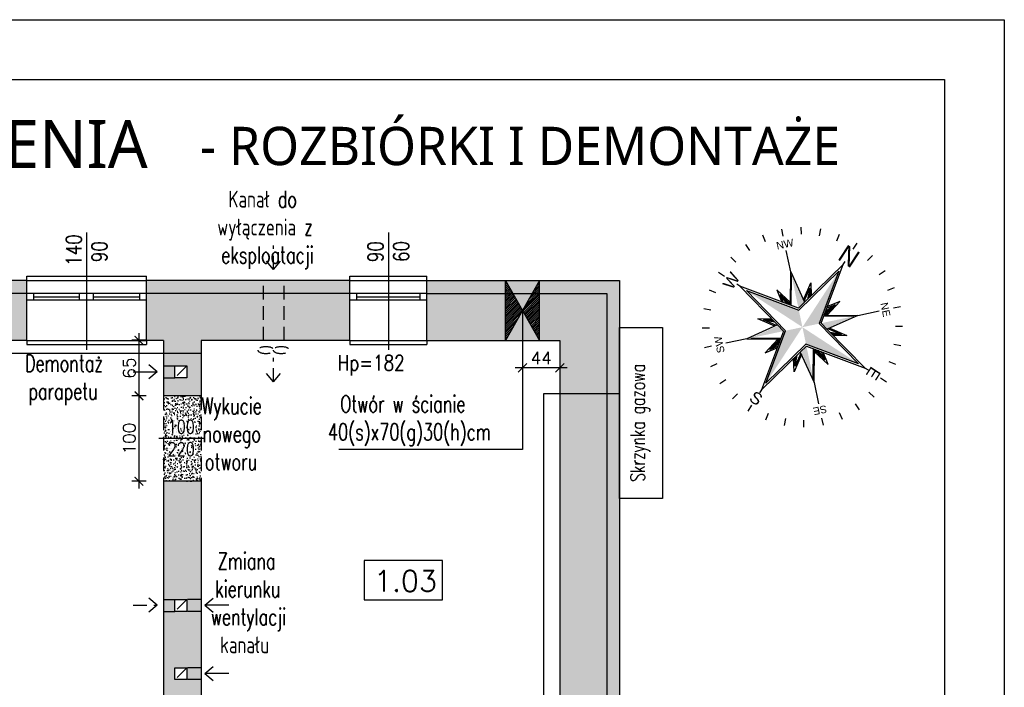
# Model space of a CAD drawing. Header units: millimetres. Extents: x 31969 to 285678, y -69766 to -1123.
# Tile 21 of 102: x 142909 to 144061, y -13270 to -12488. Entities that reach past the tile are written whole.
import ezdxf
from ezdxf.enums import TextEntityAlignment as Align
from ezdxf.lldxf.tags import DXFTag

# ---------------------------------------------------------------- set-up
doc = ezdxf.new("R2010")
doc.units = ezdxf.units.MM
doc.linetypes.add('KRE_16_8', pattern=[24, 16, -8])
for name, color, linetype in [('a- wentylacja Łukasza 2', 118, 'Continuous'), ('a-biblioteka', 251, 'Continuous'), ('a-izolacja 1', 3, 'Continuous'), ('a-opis 2', 1, 'Continuous'), ('a-opis 3', 15, 'Continuous'), ('a-opis stolarki 1', 3, 'Continuous'), ('a-przekrój 1', 3, 'Continuous'), ('a-stolarka okienna', 3, 'Continuous'), ('a-szkło', 4, 'Continuous'), ('a-szraf', 252, 'Continuous'), ('a-wentylacja', 3, 'Continuous'), ('a-wyburzenia i rozbiórki', 152, 'KRE_16_8'), ('a-wymiary', 11, 'Continuous'), ('a-ściany istniejące murowane', 6, 'Continuous')]:
    doc.layers.add(name, color=color, linetype=linetype)
doc.styles.add('APLUS', font='arial.ttf', dxfattribs={"width": 0.6})
doc.styles.add('MAREK', font='simplex.shx')
doc.styles.add('PRZEKRÓJ2', font='l_10646.ttf')
doc.styles.add('RS01507', font='romans.shx', dxfattribs={"width": 0.7, "height": 0.15})
doc.styles.add('WYMIAR', font='romans.shx', dxfattribs={"width": 0.8})
tags = doc.linetypes.add('DASHED', pattern=[0.75, 0.5, -0.25]).pattern_tags.tags
tags[6:7] = [DXFTag(74, 4), DXFTag(75, 0), DXFTag(340, '0'), DXFTag(46, 1.0), DXFTag(50, 0.0), DXFTag(44, 0.0), DXFTag(45, 0.0)]
tags[4:5] = [DXFTag(74, 4), DXFTag(75, 0), DXFTag(340, '0'), DXFTag(46, 1.0), DXFTag(50, 0.0), DXFTag(44, 0.0), DXFTag(45, 0.0)]
doc.dimstyles.new('MAREK', dxfattribs={"dimscale": 0.85, "dimtxt": 17, "dimasz": 12, "dimexe": 10, "dimexo": 0.625, "dimgap": 5, "dimtad": 1, "dimdec": 1, "dimdsep": 46, "dimtxsty": 'MAREK', "dimblk1": 'ARCHTICK', "dimblk2": 'ARCHTICK', "dimsah": 1, "dimcen": 2.5, "dimdle": 10, "dimadec": 0, "dimazin": 0, "dimtfac": 1, "dimtdec": 1, "dimtmove": 1, "dimatfit": 3, "dimldrblk": 'ARCHTICK', "dimfxl": 0, "dimtolj": 1, "dimtzin": 0, "dimarcsym": 0})

# ---------------------------------------------------------------- blocks, each defined once
blk = doc.blocks.new('SYMBOL N')
for p, q in [((0, 232.3), (0, 250)), ((-89.1, 214.5), (-95.9, 230.9)), ((-46, 227.7), (-49.5, 245.1)), ((45.4, 227.8), (48.8, 245.2)), ((88.7, 214.7), (95.5, 231.1)), ((-129.1, 193.2), (-138.9, 207.9)), ((128.6, 193.5), (138.3, 208.2)), ((-164.2, 164.3), (-176.7, 176.8)), ((0, 186.9), (-29.3, 55.1)), ((0, 186.9), (0, 195.9)), ((29.3, 55), (0, 186.9)), ((164.3, 164.2), (176.8, 176.7)), ((-30.4, 30.4), (0, 167)), ((0, 167), (30.4, 30.4)), ((-193.5, 128.5), (-208.2, 138.3)), ((-100, 100), (-138.1, 138.1)), ((100.1, 100), (138.2, 138.1)), ((193.2, 129.1), (207.9, 138.9)), ((-29.2, 55.1), (-100, 100.1)), ((-100, 100.1), (-55, 29.4)), ((-35.2, 58.8), (-43.2, 104.4)), ((-43.2, 104.4), (-24.3, 77.4)), ((43.4, 104.4), (24.4, 77.5)), ((29.3, 55), (100.1, 100)), ((35.3, 58.8), (43.4, 104.4)), ((100.1, 100), (55.1, 29.3)), ((-214.7, 88.7), (-231, 95.5)), ((-92.9, 93), (-52.7, 29.9)), ((-31.7, 56.6), (-37.9, 91.4)), ((-37.9, 91.4), (-25.2, 73.4)), ((-37.9, 91.4), (-27, 65.3)), ((-37.8, 91.5), (-27, 65.3)), ((38, 91.4), (25.3, 73.4)), ((38, 91.4), (27.1, 65.3)), ((38, 91.4), (27.1, 65.2)), ((29.8, 52.8), (93, 93)), ((31.8, 56.6), (38, 91.4)), ((214.5, 89.1), (230.9, 95.9)), ((-29.3, 55.1), (-34, 34)), ((34, 34), (29.3, 55)), ((227.7, 46), (245.1, 49.5)), ((-227.8, 45.4), (-245.2, 48.8)), ((-55, 29.3), (-186.9, 0)), ((-167, 0), (-30.4, 30.4)), ((-58.8, 35.3), (-104.4, 43.4)), ((-104.4, 43.4), (-77.5, 24.4)), ((-91.4, 38), (-65.3, 27.1)), ((-56.6, 31.8), (-91.4, 38)), ((-91.4, 38), (-73.4, 25.3)), ((-91.4, 38), (-65.2, 27.1)), ((-34, 34), (-55, 29.3)), ((30.4, 30.4), (167, 0)), ((55.1, 29.3), (34, 34)), ((186.9, 0), (55.1, 29.3)), ((56.6, 31.7), (91.4, 37.9)), ((58.8, 35.2), (104.4, 43.2)), ((91.4, 37.9), (65.3, 27)), ((91.4, 37.9), (73.4, 25.2)), ((104.4, 43.2), (77.4, 24.3)), ((-232.3, 0), (-250, 0)), ((-186.9, 0), (-195.8, 0)), ((-186.9, 0), (-55, -29.3)), ((-30.4, -30.4), (-167, 0)), ((167, 0), (30.4, -30.4)), ((55.1, -29.3), (186.9, 0)), ((186.9, 0), (195.9, 0)), ((232.3, 0), (250, 0)), ((-104.4, -43.4), (-77.5, -24.4)), ((104.4, -43.2), (77.4, -24.3)), ((-227.7, -46), (-245.1, -49.5)), ((-58.8, -35.3), (-104.4, -43.4)), ((-55, -29.3), (-100, -100.1)), ((-91.5, -37.8), (-65.3, -27)), ((-91.4, -38), (-73.4, -25.3)), ((-91.4, -38), (-65.3, -27.1)), ((-56.6, -31.8), (-91.4, -38)), ((-55, -29.3), (-34, -34)), ((-34, -34), (-29.3, -55.1)), ((0, -167), (-30.4, -30.4)), ((30.4, -30.4), (0, -167)), ((29.3, -55), (34, -34)), ((34, -34), (55.1, -29.3)), ((52.9, -29.8), (93.1, -92.9)), ((55.1, -29.3), (100.1, -100)), ((56.6, -31.7), (91.4, -37.9)), ((58.8, -35.2), (104.4, -43.2)), ((91.4, -37.9), (65.3, -27)), ((91.4, -37.9), (73.4, -25.2)), ((227.9, -45.3), (245.2, -48.7)), ((-100, -100.1), (-29.3, -55.1)), ((-93, -93), (-29.8, -52.8)), ((-35.2, -58.8), (-43.2, -104.4)), ((-31.7, -56.6), (-37.9, -91.4)), ((-37.9, -91.4), (-27, -65.3)), ((-37.9, -91.4), (-27, -65.3)), ((-37.9, -91.4), (-25.2, -73.4)), ((-29.3, -55.1), (0, -186.9)), ((0, -186.9), (29.3, -55)), ((38, -91.4), (25.3, -73.4)), ((37.9, -91.4), (27, -65.3)), ((38, -91.4), (27.1, -65.3)), ((100.1, -100), (29.4, -55)), ((31.8, -56.6), (38, -91.4)), ((35.3, -58.8), (43.4, -104.4)), ((-214.5, -89.1), (-230.9, -95.9)), ((-43.2, -104.4), (-24.3, -77.4)), ((43.4, -104.4), (24.4, -77.5)), ((214.8, -88.6), (231.1, -95.4)), ((-100, -100), (-138.1, -138.1)), ((100.1, -100), (138.2, -138.1)), ((-193.2, -129.1), (-207.9, -138.9)), ((193.6, -128.5), (208.3, -138.3)), ((-164.2, -164.3), (-176.7, -176.8)), ((164.3, -164.3), (176.8, -176.8)), ((-128.4, -193.5), (-138.2, -208.2)), ((0, -186.9), (0, -195.8)), ((129.1, -193.2), (138.9, -207.9)), ((-88.6, -214.7), (-95.4, -231)), ((89.1, -214.5), (95.9, -230.9)), ((-45.3, -227.8), (-48.7, -245.1)), ((0, -232.3), (0, -250)), ((46, -227.7), (49.5, -245.1))]:
    blk.add_line(p, q)
for points in [[(30.4, 30.4), (0, 167), (0, 0)], [(-33.9, 34), (-92.9, 93), (-29.7, 52.8)], [(-25.2, 73.4), (-37.8, 91.5), (-27, 65.3)], [(27.1, 65.2), (38, 91.4), (29.4, 55.1), (31.8, 56.7)], [(34, 34), (52.8, 29.8), (93, 93)], [(-30.4, 30.4), (-167, 0), (0, 0)], [(-65.2, 27.1), (-91.4, 38), (-55.1, 29.4), (-56.6, 31.8)], [(73.4, 25.2), (91.4, 37.9), (65.3, 27)], [(0, -167), (0, 0), (-30.4, -30.4)], [(30.4, -30.4), (167, 0), (0, 0)], [(-34, -34), (-93, -93), (-52.8, -29.8)], [(-73.4, -25.2), (-91.5, -37.8), (-65.3, -27)], [(93.1, -92.9), (34, -34), (29.9, -52.7)], [(65.3, -27), (91.4, -37.9), (55.1, -29.3), (56.7, -31.7)], [(-27, -65.3), (-37.9, -91.4), (-29.3, -55.1), (-31.7, -56.7)], [(25.2, -73.4), (37.9, -91.4), (27, -65.3)]]:
    blk.add_solid(points)
at = {"style": 'APLUS'}
blk.add_text('W', height=29.9, dxfattribs=at).set_placement((0, 211.8), align=Align.MIDDLE)
for s, height, rotation, p in [('SW', 18.69, 45, (-149.8, 149.8)), ('NW', 18.69, 315, (149.8, 149.8)), ('S', 29.9, 270, (-211.8, 0)), ('N', 44.9, 270, (211.8, -0.7)), ('SE', 18.69, 135, (-149.8, -149.8)), ('NE', 18.69, 225, (149.8, -149.8)), ('E', 29.9, 180, (0, -211.8))]:
    blk.add_text(s, height=height, rotation=rotation, dxfattribs=at).set_placement(p, align=Align.MIDDLE)
blk = doc.blocks.new('_ARCHTICK')
at = {"color": 0, "linetype": 'ByBlock', "const_width": 0.15}
blk.add_lwpolyline([(-0.5, -0.5), (0.5, 0.5)], dxfattribs=at)
blk = doc.blocks.new('*D52')
at = {"layer": 'a-wymiary', "color": 0, "lineweight": -2, "ltscale": 100}
for p, q in [((143048.4, -12855.1), (143048.4, -12937.1)), ((143056.9, -12863.6), (143039.9, -12863.6)), ((143056.9, -12928.6), (143039.9, -12928.6))]:
    blk.add_line(p, q, dxfattribs=at)
at = {"layer": 'DEFPOINTS', "color": 0, "ltscale": 100}
for p in [(143077.1, -12863.6), (143048.4, -12928.6), (143077.1, -12928.6)]:
    blk.add_point(p, dxfattribs=at)
at = {"layer": 'a-wymiary', "color": 0, "lineweight": -2, "ltscale": 100, "xscale": 10.2, "yscale": 10.2, "zscale": 10.2}
for p, rotation in [((143048.4, -12863.6), 90), ((143048.4, -12928.6), 270)]:
    blk.add_blockref('_ARCHTICK', p, dxfattribs=dict(at, rotation=rotation))
at = {"layer": 'a-wymiary', "color": 0, "ltscale": 100, "insert": (143037, -12896.1), "char_height": 14.45, "attachment_point": 5, "rotation": 90, "style": 'MAREK'}
blk.add_mtext('\\A1;65', dxfattribs=at)
blk = doc.blocks.new('*D53')
at = {"layer": 'a-wymiary', "color": 0, "lineweight": -2, "ltscale": 100}
for p, q in [((143048.4, -12920.1), (143048.4, -13037.1)), ((143056.9, -12928.6), (143039.9, -12928.6)), ((143056.9, -13028.6), (143039.9, -13028.6))]:
    blk.add_line(p, q, dxfattribs=at)
at = {"layer": 'DEFPOINTS', "color": 0, "ltscale": 100}
for p in [(143077.1, -12928.6), (143048.4, -13028.6), (143077.1, -13028.6)]:
    blk.add_point(p, dxfattribs=at)
at = {"layer": 'a-wymiary', "color": 0, "lineweight": -2, "ltscale": 100, "xscale": 10.2, "yscale": 10.2, "zscale": 10.2}
for p, rotation in [((143048.4, -12928.6), 90), ((143048.4, -13028.6), 270)]:
    blk.add_blockref('_ARCHTICK', p, dxfattribs=dict(at, rotation=rotation))
at = {"layer": 'a-wymiary', "color": 0, "ltscale": 100, "insert": (143037, -12978.6), "char_height": 14.45, "attachment_point": 5, "rotation": 90, "style": 'MAREK'}
blk.add_mtext('\\A1;100', dxfattribs=at)
blk = doc.blocks.new('*D809')
at = {"layer": 'a-wymiary', "color": 0, "lineweight": -2, "ltscale": 100}
for p, q in [((143549.6, -12895.8), (143488.9, -12895.8)), ((143497.4, -12887.3), (143497.4, -12904.3)), ((143541.1, -12887.3), (143541.1, -12904.3))]:
    blk.add_line(p, q, dxfattribs=at)
at = {"layer": 'DEFPOINTS', "color": 0, "ltscale": 100}
for p in [(143497.4, -12828.6), (143541.1, -12863.6), (143497.4, -12895.8)]:
    blk.add_point(p, dxfattribs=at)
at = {"layer": 'a-wymiary', "color": 0, "lineweight": -2, "ltscale": 100, "xscale": 10.2, "yscale": 10.2, "zscale": 10.2, "rotation": 180}
blk.add_blockref('_ARCHTICK', (143497.4, -12895.8), dxfattribs=at)
at = {"layer": 'a-wymiary', "color": 0, "lineweight": -2, "ltscale": 100, "xscale": 10.2, "yscale": 10.2, "zscale": 10.2}
blk.add_blockref('_ARCHTICK', (143541.1, -12895.8), dxfattribs=at)
at = {"layer": 'a-wymiary', "color": 0, "ltscale": 100, "insert": (143519.2, -12884.3), "char_height": 14.45, "attachment_point": 5, "style": 'MAREK'}
blk.add_mtext('\\A1;44', dxfattribs=at)

msp = doc.modelspace()

# ---------------------------------------------------------------- hatches: boundary and pattern name
at = {"layer": 'a- wentylacja Łukasza 2'}
h = msp.add_hatch(dxfattribs=at)
h.set_pattern_fill('LINE', color=256, scale=0.5, angle=45)
h.set_pattern_definition([(45, (-5, -3259.5307), (-1.122532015, 1.122532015), [])])
h.paths.add_polyline_path([(143497.43, -12828.63), (143486, -12808.63), (143477.43, -12808.63), (143477.43, -12863.63)])
h.paths.add_polyline_path([(143517.43, -12863.63), (143517.43, -12808.63), (143508.86, -12808.63), (143497.43, -12828.63)])
h.paths.add_polyline_path([(143508.86, -12808.63), (143517.43, -12808.63), (143517.43, -12793.63)])
h.paths.add_polyline_path([(143477.43, -12793.63), (143477.43, -12808.63), (143486, -12808.63)])
at = {"layer": 'a-szraf', "ltscale": 0.9}
h = msp.add_hatch(color=254, dxfattribs=at)
h.dxf.hatch_style = 1
h.paths.add_polyline_path([(143127.56, -13619.63), (143036.07, -13619.63), (143036.07, -13634.63), (142966.07, -13634.63), (142966.07, -13619.63), (142853.07, -13619.63), (142853.07, -13634.63), (142879.07, -13634.63), (142879.07, -13703.63), (142921.07, -13703.63), (142921.07, -13661.63), (143127.56, -13661.63)])
h.paths.add_polyline_path([(143522.33, -13445.63), (143246.07, -13445.63), (143246.07, -13460.63), (143522.33, -13460.63)])
h.paths.add_polyline_path([(143144.07, -13656.13), (143137.06, -13640.63), (143127.56, -13661.63), (143144.07, -13661.63)])
h.paths.add_polyline_path([(143127.56, -13619.63), (143127.56, -13661.63), (143137.06, -13640.63)])
h.paths.add_polyline_path([(143144.07, -13625.12), (143144.07, -13619.63), (143127.56, -13619.63), (143137.06, -13640.63)])
h.paths.add_polyline_path([(143144.07, -13625.12), (143137.06, -13640.63), (143144.07, -13656.13)])
h.paths.add_polyline_path([(143596.07, -12926), (143541.07, -12926), (143541.07, -13445.63), (143522.33, -13445.63), (143522.33, -13460.63), (143541.07, -13460.63), (143541.07, -13470.63), (143596.07, -13470.63)])
h.paths.add_polyline_path([(143611.07, -12926), (143596.07, -12926), (143596.07, -13470.63), (143611.07, -13470.63)])
h.paths.add_polyline_path([(143596.07, -12808.63), (143517.43, -12808.63), (143517.43, -12863.63), (143541.07, -12863.63), (143541.07, -12926), (143596.07, -12926)], flags=17)
h.paths.add_polyline_path([(143611.07, -12848.63), (143611.07, -12793.63), (143517.43, -12793.63), (143517.43, -12808.63), (143596.07, -12808.63), (143596.07, -12926), (143611.07, -12926)])
h.paths.add_polyline_path([(143477.43, -12808.63), (143385.35, -12808.63), (143385.35, -12863.63), (143477.43, -12863.63)])
h.paths.add_polyline_path([(143477.43, -12793.63), (143385.35, -12793.63), (143385.35, -12808.63), (143477.43, -12808.63)])
h.paths.add_polyline_path([(143508.86, -12808.63), (143486, -12808.63), (143497.43, -12828.63)])
h.paths.add_polyline_path([(143517.43, -12793.63), (143477.43, -12793.63), (143486, -12808.63), (143508.86, -12808.63)])
h.paths.add_polyline_path([(143477.43, -12793.63), (143477.43, -12808.63), (143486, -12808.63)], flags=17)
h.paths.add_polyline_path([(143517.43, -12793.63), (143508.86, -12808.63), (143517.43, -12808.63)], flags=17)
h.paths.add_polyline_path([(143517.43, -12808.63), (143508.86, -12808.63), (143497.43, -12828.63), (143517.43, -12863.63)])
h.paths.add_polyline_path([(143486, -12808.63), (143477.43, -12808.63), (143477.43, -12863.63), (143497.43, -12828.63)])
h.paths.add_polyline_path([(143497.43, -12828.63), (143477.43, -12863.63), (143497.43, -12863.63)], flags=17)
h.paths.add_polyline_path([(143497.43, -12828.63), (143497.43, -12863.63), (143517.43, -12863.63)], flags=17)
h.paths.add_polyline_path([(143036.81, -13416.63), (142838.07, -13416.63), (142838.07, -13460.63), (143036.81, -13460.63)])
h.paths.add_polyline_path([(143121.07, -13307.91), (143077.07, -13307.91), (143077.07, -13416.63), (143071.31, -13416.63), (143071.31, -13460.63), (143121.07, -13460.63)])
h.paths.add_polyline_path([(143121.07, -13260.91), (143104.58, -13260.91), (143090.58, -13260.91), (143090.58, -13246.91), (143104.58, -13246.91), (143121.07, -13246.91), (143121.07, -13180.91), (143104.58, -13180.91), (143090.58, -13180.91), (143077.07, -13180.91), (143077.07, -13307.91), (143121.07, -13307.91)])
h.paths.add_polyline_path([(143121.07, -13028.63), (143077.07, -13028.63), (143077.07, -13166.91), (143090.58, -13166.91), (143104.58, -13166.91), (143121.07, -13166.91)])
h.paths.add_polyline_path([(143121.07, -13166.91), (143104.58, -13166.91), (143104.58, -13180.91), (143121.07, -13180.91)])
h.paths.add_polyline_path([(143121.07, -13246.91), (143104.58, -13246.91), (143104.58, -13260.91), (143121.07, -13260.91)], flags=17)
h.paths.add_polyline_path([(143194.21, -12808.63), (143057.07, -12808.63), (143057.07, -12863.63), (143077.07, -12863.63), (143077.07, -12878.63), (143121.07, -12878.63), (143121.07, -12863.63), (143194.21, -12863.63)])
h.paths.add_polyline_path([(143218.21, -12808.63), (143194.21, -12808.63), (143194.21, -12863.63), (143218.21, -12863.63)])
h.paths.add_polyline_path([(143295.35, -12808.63), (143218.21, -12808.63), (143218.21, -12863.63), (143295.35, -12863.63)])
h.paths.add_polyline_path([(143295.35, -12793.63), (143218.21, -12793.63), (143218.21, -12808.63), (143295.35, -12808.63)])
h.paths.add_polyline_path([(143218.21, -12793.63), (143194.21, -12793.63), (143194.21, -12808.63), (143218.21, -12808.63)])
h.paths.add_polyline_path([(143194.21, -12793.63), (143057.07, -12793.63), (143057.07, -12808.63), (143194.21, -12808.63)])
h.paths.add_polyline_path([(143121.07, -12878.63), (143077.07, -12878.63), (143077.07, -12893.63), (143090.58, -12893.63), (143104.58, -12893.63), (143104.58, -12907.63), (143090.58, -12907.63), (143077.07, -12907.63), (143077.07, -12928.63), (143121.07, -12928.63)])
h.paths.add_polyline_path([(143090.58, -12893.63), (143077.07, -12893.63), (143077.07, -12907.63), (143090.58, -12907.63)], flags=17)
h.paths.add_polyline_path([(143090.58, -13166.91), (143077.07, -13166.91), (143077.07, -13180.91), (143090.58, -13180.91)])
h.paths.add_polyline_path([(142917.07, -12808.63), (142863.07, -12808.63), (142863.07, -12863.63), (142917.07, -12863.63)])
h.paths.add_polyline_path([(142917.07, -12793.63), (142863.07, -12793.63), (142863.07, -12808.63), (142917.07, -12808.63)])
h.paths.add_polyline_path([(142658.07, -12808.63), (142617.07, -12808.63), (142617.07, -12863.63), (142658.07, -12863.63)])
h.paths.add_polyline_path([(142658.07, -12793.63), (142617.07, -12793.63), (142617.07, -12808.63), (142658.07, -12808.63)])
h.paths.add_polyline_path([(142682.07, -12793.63), (142658.07, -12793.63), (142658.07, -12808.63), (142682.07, -12808.63)])
h.paths.add_polyline_path([(142682.07, -12808.63), (142658.07, -12808.63), (142658.07, -12863.63), (142682.07, -12863.63)])
h.paths.add_polyline_path([(142723.07, -12808.63), (142682.07, -12808.63), (142682.07, -12863.63), (142723.07, -12863.63)])
h.paths.add_polyline_path([(142723.07, -12793.63), (142682.07, -12793.63), (142682.07, -12808.63), (142723.07, -12808.63)])
h.paths.add_polyline_path([(142477.07, -12808.63), (142402.07, -12808.63), (142402.07, -12863.63), (142442.07, -12863.63), (142442.07, -12878.63), (142457.07, -12878.63), (142457.07, -12863.63), (142477.07, -12863.63)])
h.paths.add_polyline_path([(142477.07, -12793.63), (142402.07, -12793.63), (142402.07, -12808.63), (142477.07, -12808.63)])
h.paths.add_polyline_path([(142262.07, -12808.63), (142188.07, -12808.63), (142188.07, -12863.63), (142262.07, -12863.63)])
h.paths.add_polyline_path([(142262.07, -12793.63), (142188.07, -12793.63), (142188.07, -12808.63), (142262.07, -12808.63)])
h.paths.add_polyline_path([(142457.07, -12878.63), (142442.07, -12878.63), (142442.07, -12918.45), (142457.07, -12918.45)])
h.paths.add_polyline_path([(142449.57, -12944.7), (142442.07, -12944.7), (142442.07, -12970.95)])
h.paths.add_polyline_path([(142457.07, -12944.7), (142449.57, -12944.7), (142457.07, -12970.95)], flags=17)
h.paths.add_polyline_path([(142449.57, -12944.7), (142442.07, -12970.95), (142457.07, -12970.95)])
h.paths.add_polyline_path([(142442.07, -12918.45), (142442.07, -12944.7), (142449.57, -12944.7)], flags=17)
h.paths.add_polyline_path([(142457.07, -12918.45), (142442.07, -12918.45), (142449.57, -12944.7)])
h.paths.add_polyline_path([(142457.07, -12918.45), (142449.57, -12944.7), (142457.07, -12944.7)])
h.paths.add_polyline_path([(142457.07, -12970.95), (142442.07, -12970.95), (142442.07, -12987.63), (142457.07, -12987.63)])
h.paths.add_polyline_path([(142457.07, -13112.63), (142442.07, -13112.63), (142442.07, -13134.69), (142442.07, -13134.7), (142457.07, -13134.7)], flags=17)
h.paths.add_polyline_path([(142449.57, -13160.98), (142442.1, -13187.2), (142457.07, -13187.25)], flags=17)
h.paths.add_polyline_path([(142457.07, -13134.7), (142449.57, -13160.98), (142457.07, -13187.25)], flags=17)
h.paths.add_polyline_path([(142457.07, -13134.7), (142442.07, -13134.7), (142449.57, -13160.98)], flags=17)
h.paths.add_polyline_path([(142683.07, -13416.63), (142457.07, -13416.63), (142457.07, -13372.63), (142442.07, -13372.63), (142442.07, -13416.63), (142432.56, -13416.63), (142432.56, -13460.63), (142593.07, -13460.63), (142593.07, -13445.63), (142643.07, -13445.63), (142643.07, -13460.63), (142718.07, -13460.63), (142718.07, -13416.63), (142703.07, -13416.63), (142703.07, -13430.13), (142703.07, -13444.13), (142683.07, -13444.13), (142683.07, -13430.13)])
h.paths.add_polyline_path([(143058.38, -13444.13), (143055.57, -13444.13), (143055.57, -13440.55), (143054.06, -13438.63), (143036.81, -13460.63), (143071.31, -13460.63)])
h.paths.add_polyline_path([(143054.06, -13438.63), (143036.81, -13416.63), (143036.81, -13460.63)])
h.paths.add_polyline_path([(143055.57, -13416.63), (143036.81, -13416.63), (143054.06, -13438.63), (143055.57, -13436.7), (143055.57, -13430.13)])
h.paths.add_polyline_path([(143069.57, -13418.85), (143069.57, -13416.63), (143055.57, -13416.63), (143055.57, -13430.13), (143060.72, -13430.13)])
h.paths.add_polyline_path([(143069.57, -13418.85), (143060.72, -13430.13), (143069.57, -13430.13)], flags=17)
h.paths.add_polyline_path([(143071.31, -13416.63), (143069.57, -13418.85), (143069.57, -13430.13), (143069.57, -13444.13), (143058.38, -13444.13), (143071.31, -13460.63)])
h.paths.add_polyline_path([(143069.57, -13430.13), (143060.72, -13430.13), (143058.46, -13433.02), (143069.57, -13444.13)], flags=17)
h.paths.add_polyline_path([(143058.46, -13433.02), (143055.57, -13436.7), (143055.57, -13440.55), (143058.38, -13444.13), (143069.57, -13444.13)])
h.paths.add_polyline_path([(143055.57, -13440.55), (143055.57, -13444.13), (143058.38, -13444.13)], flags=17)
h.paths.add_polyline_path([(143058.46, -13433.02), (143055.57, -13430.13), (143055.57, -13436.7)])
h.paths.add_polyline_path([(143060.72, -13430.13), (143055.57, -13430.13), (143058.46, -13433.02)])
h.paths.add_polyline_path([(142703.07, -13416.63), (142683.07, -13416.63), (142683.07, -13430.13), (142703.07, -13430.13)], flags=17)
h.paths.add_polyline_path([(142396.06, -13438.63), (142359.56, -13416.63), (142359.56, -13460.63)])
h.paths.add_polyline_path([(142396.06, -13438.63), (142359.56, -13460.63), (142396.06, -13460.63)], flags=17)
h.paths.add_polyline_path([(142396.06, -13438.63), (142396.06, -13460.63), (142432.56, -13460.63)], flags=17)
h.paths.add_polyline_path([(142432.56, -13416.63), (142359.56, -13416.63), (142396.06, -13438.63)])
h.paths.add_polyline_path([(142432.56, -13416.63), (142396.06, -13438.63), (142432.56, -13460.63)])
h.paths.add_polyline_path([(142442.07, -13134.69), (142442.07, -13247.63), (142457.07, -13247.63), (142457.07, -13187.25), (142442.1, -13187.2), (142449.57, -13160.98)])
at = {"layer": 'a-wyburzenia i rozbiórki'}
h = msp.add_hatch(dxfattribs=at)
h.set_pattern_fill('AR-CONC', color=256, scale=0.05, style=0)
h.set_pattern_definition([(50, (0, 87.701), (9.10923345, -0.79695428), [0.9525, -10.4775]), (355, (0, 87.701), (-1.7621711, 9.55284226), [0.762, -8.3820292]), (100.451445, (0.759, 87.635), (7.34706235, 8.7558876), [0.80950044, -8.90451223]), (46.1842, (0, 90.241), (13.55395204, -2.1021164), [1.42875, -15.71625]), (96.635558, (1.13, 90.066), (11.8702067, 12.3713062), [1.2142512, -13.3567804]), (351.184151, (0, 90.241), (11.8702067, 12.3713062), [1.1429984, -12.5729866]), (21, (1.27, 89.606), (7.58071956, -5.1132599), [0.9525, -10.4775]), (326, (1.27, 89.606), (3.0901014, 9.2093983), [0.762, -8.382]), (71.451445, (1.902, 89.18), (10.67082096, 4.09613844), [0.80950044, -8.9044969]), (37.5, (0, 87.7014), (0.15443016, 4.22775194), [0, -8.2804, 0, -8.509, 0, -8.41375]), (7.5, (0, 87.7014), (3.34098313, 5.00902874), [0, -4.8514, 0, -8.0899, 0, -3.20675]), (327.5, (-2.832, 87.7014), (6.77952976, -0.2864372), [0, -3.175, 0, -9.906, 0, -13.1445]), (317.5, (-4.102, 87.7014), (7.40645907, 1.27132455), [0, -4.1275, 0, -6.5786, 0, -9.3345])])
h.paths.add_polyline_path([(143121.07, -12928.63), (143077.07, -12928.63), (143077.07, -12983.63), (143121.07, -12983.63)])
h.paths.add_polyline_path([(143077.07, -13028.63), (143121.07, -13028.63), (143121.07, -12983.63), (143077.07, -12983.63)])

# ---------------------------------------------------------------- linework, layer by layer
at = {"layer": 'a-biblioteka', "ltscale": 100}
msp.add_lwpolyline([(143611.07, -12848.63), (143661.07, -12848.63), (143661.07, -13048.63), (143611.07, -13048.63)], close=True, dxfattribs=at)
at = {"layer": 'a-izolacja 1'}
for p, q in [((142917.07, -12808.63), (142863.07, -12808.63)), ((143295.35, -12808.63), (143057.07, -12808.63)), ((143385.35, -12808.63), (143596.07, -12808.63)), ((143596.07, -12808.63), (143596.07, -13470.63))]:
    msp.add_line(p, q, dxfattribs=at)
at = {"layer": 'a-opis 2', "ltscale": 40}
for p, q in [((143497.43, -12828.63), (143497.43, -12991.37)), ((143497.43, -12991.37), (143282.27, -12991.37))]:
    msp.add_line(p, q, dxfattribs=at)
at = {"layer": 'a-opis 2', "ltscale": 2}
for points in [[(144061.38, -15458.17), (139861.38, -15458.17), (139861.38, -12488.17), (144061.38, -12488.17)], [(140111.38, -12558.17), (143991.38, -12558.17), (143991.38, -15388.17), (140111.38, -15388.17)]]:
    msp.add_lwpolyline(points, close=True, dxfattribs=at)
at = {"layer": 'a-opis 3'}
msp.add_lwpolyline([(143403.8, -13121.26), (143311.88, -13121.26), (143311.88, -13167.49), (143403.8, -13167.49)], close=True, dxfattribs=at)
at = {"layer": 'a-opis stolarki 1'}
for p, q in [((142987.07, -12737.42), (142987.07, -12874.54)), ((143340.35, -12737.42), (143340.35, -12874.54)), ((143124.87, -12978.63), (143071.76, -12978.63)), ((143124.87, -12978.63), (143071.76, -12978.63))]:
    msp.add_line(p, q, dxfattribs=at)
at = {"layer": 'a-przekrój 1'}
for p, q in [((143517.43, -12793.63), (143477.43, -12863.63)), ((143477.43, -12863.63), (143477.43, -12793.63)), ((143477.43, -12793.63), (143517.43, -12863.63)), ((143517.43, -12863.63), (143517.43, -12793.63))]:
    msp.add_line(p, q, dxfattribs=at)
at = {"layer": 'a-stolarka okienna', "ltscale": 40}
for p, q in [((142917.07, -12793.63), (142917.07, -12788.63)), ((142917.07, -12788.63), (143057.07, -12788.63)), ((143057.07, -12793.63), (143057.07, -12788.63)), ((143295.35, -12793.63), (143295.35, -12788.63)), ((143295.35, -12788.63), (143385.35, -12788.63)), ((143385.35, -12793.63), (143385.35, -12788.63)), ((142917.07, -12863.63), (142917.07, -12868.63)), ((142917.07, -12868.63), (143057.07, -12868.63)), ((143057.07, -12863.63), (143057.07, -12868.63)), ((143295.35, -12863.63), (143295.35, -12868.63)), ((143295.35, -12868.63), (143385.35, -12868.63)), ((143385.35, -12863.63), (143385.35, -12868.63))]:
    msp.add_line(p, q, dxfattribs=at)
at = {"layer": 'a-stolarka okienna', "linetype": 'DASHED', "lineweight": 25, "ltscale": 20}
for p, q in [((142917.07, -12793.63), (143057.07, -12793.63)), ((143295.35, -12793.63), (143385.35, -12793.63)), ((142917.07, -12863.63), (143057.07, -12863.63)), ((143295.35, -12863.63), (143385.35, -12863.63))]:
    msp.add_line(p, q, dxfattribs=at)
at = {"layer": 'a-stolarka okienna'}
for p, q in [((143057.07, -12808.63), (142917.07, -12808.63)), ((143057.07, -12816.63), (142917.3, -12816.63)), ((142925.3, -12816.63), (142925.3, -12808.63)), ((142978.85, -12816.63), (142978.85, -12808.63)), ((142995.3, -12816.63), (142995.3, -12808.63)), ((143049.3, -12816.63), (143049.3, -12808.63)), ((143385.35, -12808.63), (143295.35, -12808.63)), ((143385.35, -12816.63), (143295.57, -12816.63)), ((143303.57, -12816.63), (143303.57, -12808.63)), ((143377.57, -12816.63), (143377.57, -12808.63))]:
    msp.add_line(p, q, dxfattribs=at)
at = {"layer": 'a-stolarka okienna', "linetype": 'DASHED', "lineweight": 25, "ltscale": 40}
for p, q in [((140928.07, -12878.63), (143121.07, -12878.63)), ((143522.33, -13478.08), (143522.33, -12926)), ((143522.33, -12926), (143611.07, -12926))]:
    msp.add_line(p, q, dxfattribs=at)
at = {"layer": 'a-szkło', "ltscale": 2}
for p, q in [((142925.3, -12812.63), (142978.85, -12812.63)), ((142995.3, -12812.63), (143049.3, -12812.63)), ((143303.57, -12812.63), (143377.57, -12812.63))]:
    msp.add_line(p, q, dxfattribs=at)
at = {"layer": 'a-wentylacja', "linetype": 'DASHED', "ltscale": 0.009}
for p, q in [((143069.83, -12900.4), (143060.08, -12892.25)), ((143041.71, -12900.4), (143069.83, -12900.4)), ((143069.83, -12900.4), (143060.08, -12908.55)), ((143125.33, -13173.68), (143135.08, -13165.54)), ((143153.45, -13173.68), (143125.33, -13173.68)), ((143125.33, -13173.68), (143135.08, -13181.83)), ((143125.33, -13253.68), (143135.08, -13245.54)), ((143153.45, -13253.68), (143125.33, -13253.68)), ((143125.33, -13253.68), (143135.08, -13261.83))]:
    msp.add_line(p, q, dxfattribs=at)
at = {"layer": 'a-wentylacja', "linetype": 'KRE_16_8'}
for p, q in [((143077.07, -12893.63), (143090.58, -12893.63)), ((143104.58, -12893.63), (143090.58, -12907.63)), ((143077.07, -12907.63), (143090.58, -12907.63)), ((143104.58, -13166.91), (143090.58, -13180.91)), ((143121.07, -13166.91), (143104.58, -13166.91)), ((143121.07, -13180.91), (143104.58, -13180.91)), ((143104.58, -13246.91), (143090.58, -13260.91)), ((143121.07, -13246.91), (143104.58, -13246.91)), ((143121.07, -13260.91), (143104.58, -13260.91))]:
    msp.add_line(p, q, dxfattribs=at)
for points in [[(143104.58, -12907.63), (143090.58, -12907.63), (143090.58, -12893.63), (143104.58, -12893.63)], [(143104.58, -13180.91), (143090.58, -13180.91), (143090.58, -13166.91), (143104.58, -13166.91)], [(143104.58, -13260.91), (143090.58, -13260.91), (143090.58, -13246.91), (143104.58, -13246.91)]]:
    msp.add_lwpolyline(points, close=True, dxfattribs=at)
at = {"layer": 'a-wyburzenia i rozbiórki'}
for p, q in [((143206.03, -12780.5), (143206.03, -12752.38)), ((143206.03, -12780.5), (143197.89, -12770.75)), ((143206.03, -12780.5), (143214.18, -12770.75)), ((143194.21, -12863.63), (143194.21, -12793.63)), ((143218.21, -12863.63), (143218.21, -12793.63)), ((143206.03, -12912.33), (143206.03, -12884.21)), ((143206.03, -12912.33), (143197.89, -12902.58)), ((143206.03, -12912.33), (143214.18, -12902.58)), ((143077.07, -12928.63), (143077.07, -13028.63)), ((143121.07, -12928.63), (143121.07, -13028.63)), ((143041.71, -13173.68), (143069.83, -13173.68)), ((143069.83, -13173.68), (143060.08, -13165.54)), ((143069.83, -13173.68), (143060.08, -13181.83)), ((143077.07, -13166.91), (143090.58, -13166.91)), ((143077.07, -13180.91), (143090.58, -13180.91))]:
    msp.add_line(p, q, dxfattribs=at)
at = {"layer": 'a-wyburzenia i rozbiórki', "extrusion": (0, 0, -1)}
for centre in [(143196.97, -12875.04), (143214.99, -12875.04)]:
    msp.add_ellipse(centre, major_axis=(-9.4, 0), ratio=0.4166685, dxfattribs=at)
at = {"layer": 'a-ściany istniejące murowane'}
for p, q in [((142917.07, -12793.63), (142863.07, -12793.63)), ((142917.07, -12863.63), (142917.07, -12793.63)), ((143057.07, -12863.63), (143057.07, -12793.63)), ((143295.35, -12793.63), (143057.07, -12793.63)), ((143295.35, -12863.63), (143295.35, -12793.63)), ((143385.35, -12863.63), (143385.35, -12793.63)), ((143385.35, -12793.63), (143611.07, -12793.63)), ((143611.07, -12793.63), (143611.07, -13470.63)), ((142917.07, -12863.63), (142863.07, -12863.63)), ((143077.07, -12863.63), (143057.07, -12863.63)), ((143077.07, -12863.63), (143077.07, -12928.63)), ((143121.07, -12863.63), (143121.07, -12928.63)), ((143295.35, -12863.63), (143121.07, -12863.63)), ((143385.35, -12863.63), (143541.07, -12863.63)), ((143541.07, -12863.63), (143541.07, -13445.63)), ((143121.07, -12928.63), (143077.07, -12928.63)), ((143121.07, -12928.63), (143077.07, -12928.63)), ((143121.07, -13028.63), (143077.07, -13028.63)), ((143077.07, -13028.63), (143077.07, -13416.63)), ((143121.07, -13028.63), (143077.07, -13028.63)), ((143121.07, -13028.63), (143121.07, -13460.63))]:
    msp.add_line(p, q, dxfattribs=at)

# ---------------------------------------------------------------- block references
at = {"layer": 'a-biblioteka', "xscale": 0.4689920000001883, "yscale": 0.4689920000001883, "zscale": 0.4689920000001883, "rotation": 56.9038412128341}
msp.add_blockref('SYMBOL N', (143825.06, -12848.19), dxfattribs=at)

# ---------------------------------------------------------------- texts
at = {"layer": 'a-biblioteka', "ltscale": 100, "style": 'RS01507', "width": 0.7}
msp.add_text('Skrzynka gazowa', height=17.1027, rotation=90, dxfattribs=at).set_placement((143632.2, -13029.1), align=Align.MIDDLE_LEFT)
at = {"layer": 'a-opis 2', "ltscale": 2, "style": 'PRZEKRÓJ2'}
for s, height, p in [('RZUT PODPIWNICZENIA', 56.0756, (142231.21, -12661.76)), ('- ROZBIÓRKI I DEMONTAŻE', 44.8605, (143119.89, -12658.47))]:
    msp.add_text(s, height=height, dxfattribs=at).set_placement(p)
at = {"layer": 'a-opis 2', "ltscale": 40, "char_height": 19.613, "attachment_point": 7, "style": 'RS01507'}
for s, width, insert in [('{\\W1.42022; }Kanał do \\P{\\W0.453558; }wyłączenia z \\P{\\W0.803558; }eksploatacji', 147.8908, (143134, -12780.03)), ('{\\W1.85355; }Wykucie \\P{\\W1.95355; }nowego \\P{\\W2.15355; }otworu', 147.8908, (143096.68, -13015.55)), ('{\\W3.11428; }Otwór w ścianie \\P{\\W2.04762; }40(s)x70(g)30(h)cm', 287.564, (143242.23, -12987.16)), ('{\\W1.97022; }Zmiana \\P{\\W1.73689; }kierunku \\P{\\W1.37022; }wentylacji \\P{\\W2.17022; }kanału', 147.8908, (143114.22, -13229.93))]:
    msp.add_mtext_dynamic_manual_height_columns(s, width=width, gutter_width=12.5, heights=[0], dxfattribs=dict(at, insert=insert))
at = {"layer": 'a-opis 2', "ltscale": 40, "insert": (142890.33, -12939.56), "char_height": 19.613, "width": 168.9019, "attachment_point": 7, "style": 'RS01507'}
msp.add_mtext('{\\W1.8392; }Demontaż \\P{\\W2.1392; }parapetu', dxfattribs=at)
at = {"layer": 'a-opis 3', "style": 'MAREK'}
msp.add_text('1.03', height=24.659, dxfattribs=at).set_placement((143323.36, -13157.79))
at = {"layer": 'a-opis stolarki 1', "char_height": 18, "width": 35.8438, "attachment_point": 7, "rotation": 90, "style": 'WYMIAR'}
for s, insert in [('{\\W0.995659; }\\P 140\\P{\\W0.34804; }90', (143011.05, -12776.41)), ('{\\W0.995659; }\\P{\\W0.34804; }90\\P{\\W0.367088; }60', (143364.33, -12776.41))]:
    msp.add_mtext(s, dxfattribs=dict(at, insert=insert))
at = {"layer": 'a-opis stolarki 1', "attachment_point": 9, "style": 'WYMIAR'}
for s, insert, char_height, width in [('Hp=182', (143359.45, -12904.94), 18, 35.8438), ('\\P100\\P220', (143113.97, -12998.84), 15.6, 31.0646)]:
    msp.add_mtext(s, dxfattribs=dict(at, insert=insert, char_height=char_height, width=width))

# ---------------------------------------------------------------- dimensions: what is measured, and where the dimension line sits
at = {"layer": 'a-wymiary', "ltscale": 100}
dim = msp.add_linear_dim(base=(143497.43, -12895.8), p1=(143541.07, -12863.63), p2=(143497.43, -12828.63), text='44', dimstyle='MAREK', dxfattribs=at)
dim.commit()
dim.dimension.update_dxf_attribs({"geometry": '*D809', "text_midpoint": (143519.25, -12884.32)})
for base, p1, p2, picture, middle in [((143048.43, -12928.63), (143077.07, -12863.63), (143077.07, -12928.63), '*D52', (143036.96, -12896.13)), ((143048.43, -13028.63), (143077.07, -12928.63), (143077.07, -13028.63), '*D53', (143036.96, -12978.63))]:
    dim = msp.add_linear_dim(base=base, p1=p1, p2=p2, angle=90, dimstyle='MAREK', dxfattribs=at)
    dim.commit()
    dim.dimension.update_dxf_attribs({"geometry": picture, "text_midpoint": middle})

doc.saveas('drawing.dxf')
